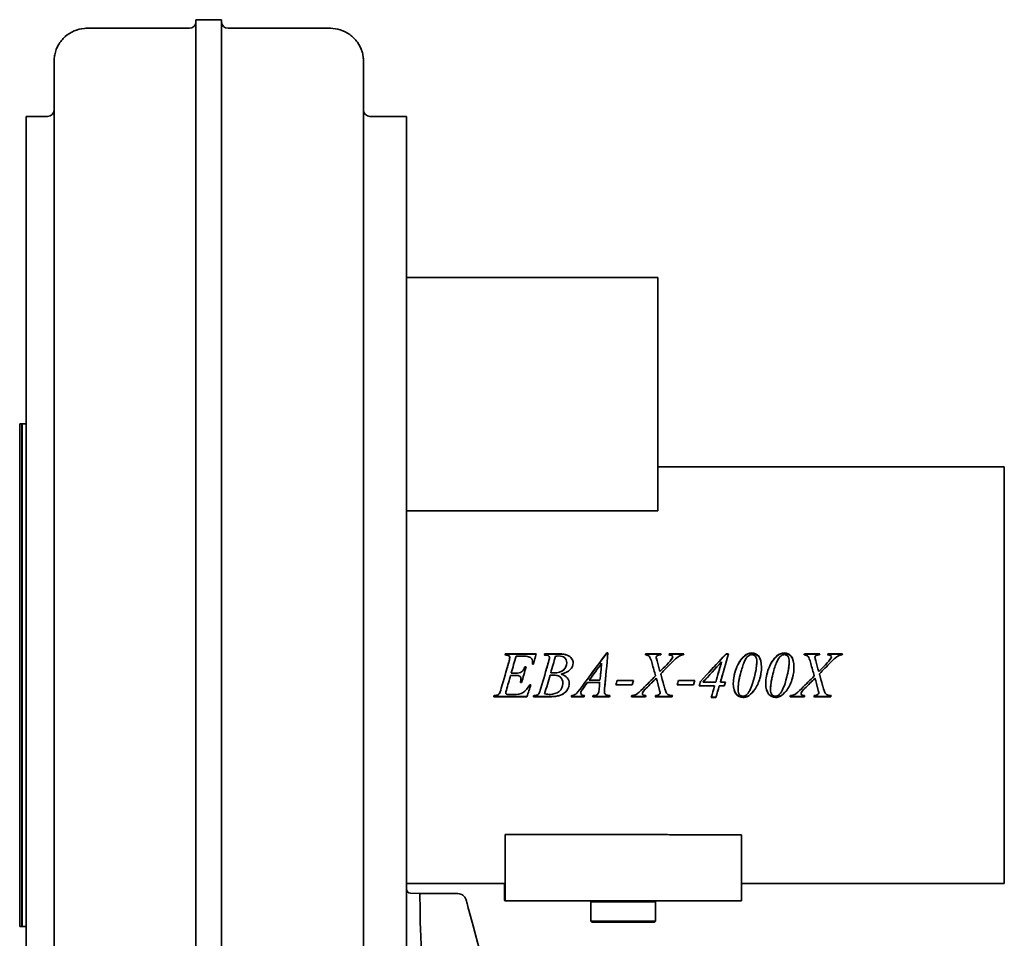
# Model space of a CAD drawing. Header units: millimetres. Extents: x 386 to 874, y 93 to 798.
# Tile 2 of 2: x 415 to 874, y 371 to 798. Entities that reach past the tile are written whole.
import ezdxf

# ---------------------------------------------------------------- set-up
doc = ezdxf.new("R2010")
doc.units = ezdxf.units.MM
doc.header["$LTSCALE"] = 3
doc.layers.add('Krawędzie widoczne(ISO)', color=7, linetype='Continuous', lineweight=35, true_color=0x262659)

msp = doc.modelspace()

# ---------------------------------------------------------------- linework, layer by layer
at = {"layer": 'Krawędzie widoczne(ISO)'}
for p, q in [((497.37, 718.84), (497.37, 797.97)), ((497.37, 797.97), (509.37, 797.97)), ((509.37, 718.84), (509.37, 797.97)), ((446.79, 793.97), (494.37, 793.97)), ((512.37, 793.97), (559.96, 793.97)), ((431.37, 774.95), (431.37, 778.59)), ((431.37, 764.76), (431.37, 774.95)), ((575.37, 774.95), (575.37, 778.59)), ((575.37, 774.95), (575.37, 764.76)), ((431.37, 731.22), (431.37, 764.76)), ((575.37, 731.22), (575.37, 764.76)), ((418.37, 233), (418.37, 753)), ((418.37, 753), (428.37, 753)), ((578.37, 753), (595.37, 753)), ((595.37, 753), (595.37, 233)), ((431.37, 703.45), (431.37, 731.22)), ((575.37, 731.22), (575.37, 703.45)), ((497.37, 493.56), (497.37, 718.84)), ((509.37, 493.56), (509.37, 718.84)), ((431.37, 703.45), (431.37, 491.95)), ((575.37, 703.45), (575.37, 491.95)), ((595.37, 678), (712.36, 678)), ((712.36, 569.5), (712.36, 678)), ((415.37, 610), (415.37, 376)), ((415.37, 610), (416.37, 610)), ((416.37, 610), (416.37, 376)), ((416.37, 609.9), (416.47, 610)), ((416.47, 610), (418.37, 610)), ((416.47, 610), (416.47, 376)), ((873.63, 589.9), (712.36, 589.9)), ((873.63, 396.1), (873.63, 589.9)), ((712.36, 569.5), (595.37, 569.5)), ((641.49, 502.39), (641.18, 502.39)), ((641.36, 502.93), (655.75, 502.93)), ((641.36, 502.83), (641.36, 502.93)), ((641.36, 502.83), (655.73, 502.83)), ((643.42, 501.12), (643.42, 501.2)), ((648.97, 501.85), (646.41, 501.85)), ((659.69, 502.93), (666.88, 502.93)), ((659.69, 502.83), (659.69, 502.93)), ((659.69, 502.83), (666.88, 502.83)), ((661.92, 501.12), (661.92, 501.2)), ((688.61, 503.38), (689.14, 503.38)), ((688.61, 503.28), (688.61, 503.38)), ((688.61, 503.28), (689.13, 503.28)), ((706.7, 502.93), (713.88, 502.93)), ((706.7, 502.83), (706.7, 502.93)), ((706.7, 502.83), (713.84, 502.83)), ((711.65, 501.22), (711.65, 501.3)), ((712, 499.59), (712, 499.66)), ((717.68, 502.83), (717.68, 502.93)), ((717.68, 502.93), (724.45, 502.93)), ((717.68, 502.83), (724.42, 502.83)), ((719.28, 501.46), (719.28, 501.54)), ((744.19, 502.93), (745.3, 502.93)), ((744.19, 502.83), (744.19, 502.93)), ((744.19, 502.83), (745.27, 502.83)), ((780.56, 502.93), (787.73, 502.93)), ((780.56, 502.83), (780.56, 502.93)), ((780.56, 502.83), (787.7, 502.83)), ((785.51, 501.22), (785.51, 501.3)), ((785.85, 499.59), (785.85, 499.66)), ((791.54, 502.83), (791.54, 502.93)), ((791.54, 502.93), (798.3, 502.93)), ((791.54, 502.83), (798.27, 502.83)), ((793.14, 501.46), (793.14, 501.54)), ((650.51, 496.83), (651.05, 496.83)), ((650.51, 496.79), (650.51, 496.83)), ((650.51, 496.79), (651.04, 496.79)), ((654.51, 498.14), (653.97, 498.14)), ((654.07, 499.2), (654.07, 499.26)), ((669.97, 498.68), (669.97, 498.74)), ((686.21, 498.47), (686.21, 498.53)), ((742.03, 499.07), (742.03, 499.13)), ((758.42, 499.33), (758.42, 499.39)), ((773.53, 499.33), (773.53, 499.39)), ((431.37, 491.95), (431.37, 259.67)), ((497.37, 245.47), (497.37, 493.56)), ((509.37, 245.47), (509.37, 493.56)), ((575.37, 491.95), (575.37, 259.67)), ((645.8, 492.91), (643.84, 492.91)), ((643.84, 492.91), (643.84, 492.91)), ((645.8, 492.91), (643.84, 492.91)), ((644.14, 493.96), (646.05, 493.96)), ((644.14, 493.95), (644.14, 493.96)), ((644.14, 493.95), (646.05, 493.95)), ((648.66, 491.17), (648.66, 491.15)), ((662.21, 492.98), (662.21, 492.98)), ((662.52, 494.08), (662.52, 494.09)), ((667.34, 493.53), (667.34, 493.53)), ((680.4, 490.63), (680.4, 490.61)), ((680.4, 490.61), (685.44, 490.61)), ((693.42, 490.48), (701.07, 490.48)), ((711.64, 491.59), (711.64, 491.57)), ((713.37, 494.71), (713.37, 494.73)), ((721.93, 490.48), (729.58, 490.48)), ((785.49, 491.59), (785.49, 491.57)), ((787.23, 494.71), (787.23, 494.73)), ((641.88, 486.06), (641.88, 485.99)), ((648.99, 489.58), (648.4, 489.58)), ((648.99, 489.61), (648.41, 489.61)), ((648.99, 489.61), (648.99, 489.58)), ((652.78, 488.5), (653.32, 488.5)), ((668.19, 489.23), (668.19, 489.19)), ((677.57, 486.84), (677.57, 486.77)), ((685.35, 489.57), (679.59, 489.57)), ((679.59, 489.57), (679.59, 489.53)), ((685.35, 489.53), (679.59, 489.53)), ((685.35, 489.57), (685.35, 489.53)), ((687.62, 486.84), (687.62, 486.77)), ((700.46, 488.52), (692.81, 488.52)), ((700.46, 488.56), (692.83, 488.56)), ((700.46, 488.56), (700.46, 488.52)), ((728.97, 488.52), (721.33, 488.52)), ((728.97, 488.56), (721.34, 488.56)), ((728.97, 488.56), (728.97, 488.52)), ((738.79, 487.96), (731.54, 487.96)), ((738.79, 488.02), (731.55, 488.02)), ((733.42, 489.83), (733.42, 489.79)), ((733.42, 489.79), (739.33, 489.79)), ((738.79, 488.02), (738.79, 487.96)), ((743.34, 488.02), (740.97, 488.02)), ((740.97, 488.02), (740.97, 487.96)), ((743.34, 487.96), (740.97, 487.96)), ((741.49, 489.83), (741.49, 489.79)), ((741.49, 489.79), (743.88, 489.79)), ((743.34, 488.02), (743.34, 487.96)), ((749.71, 486.27), (749.71, 486.2)), ((764.82, 486.27), (764.82, 486.2)), ((651.42, 482.96), (635.98, 482.96)), ((651.42, 483.07), (636.02, 483.07)), ((641.59, 484.81), (641.59, 484.72)), ((643.24, 483.95), (645.05, 483.95)), ((651.42, 483.07), (651.42, 482.96)), ((661.75, 482.96), (654.43, 482.96)), ((661.75, 483.07), (654.47, 483.07)), ((659.69, 484.35), (659.69, 484.26)), ((678.01, 482.96), (672.08, 482.96)), ((678.01, 483.07), (672.11, 483.07)), ((676.52, 484.76), (676.52, 484.67)), ((678.01, 483.07), (678.01, 482.96)), ((689.94, 482.96), (682.06, 482.96)), ((689.94, 483.07), (682.09, 483.07)), ((682.23, 483.5), (682.55, 483.5)), ((687.5, 485.32), (687.5, 485.24)), ((689.94, 483.07), (689.94, 482.96)), ((706.7, 482.96), (700.05, 482.96)), ((706.7, 483.07), (700.08, 483.07)), ((705.17, 484.56), (705.17, 484.48)), ((705.33, 485.06), (705.33, 484.98)), ((706.7, 483.07), (706.7, 482.96)), ((718.97, 482.96), (711.13, 482.96)), ((718.97, 483.07), (711.16, 483.07)), ((713.43, 484.81), (713.43, 484.72)), ((718.97, 483.07), (718.97, 482.96)), ((739.42, 482.62), (737.24, 482.62)), ((739.42, 482.73), (737.27, 482.73)), ((739.42, 482.73), (739.42, 482.62)), ((754.06, 483.16), (754.06, 483.06)), ((769.17, 483.16), (769.17, 483.06)), ((780.56, 482.96), (773.91, 482.96)), ((780.56, 483.07), (773.94, 483.07)), ((779.02, 484.56), (779.02, 484.48)), ((779.19, 485.06), (779.19, 484.98)), ((780.56, 483.07), (780.56, 482.96)), ((792.83, 482.96), (784.99, 482.96)), ((792.83, 483.07), (785.02, 483.07)), ((787.29, 484.81), (787.29, 484.72)), ((792.83, 483.07), (792.83, 482.96)), ((641.35, 392), (641.35, 418.93)), ((641.35, 417.28), (641.35, 392)), ((751.35, 418.72), (751.35, 392)), ((641.35, 396.1), (595.37, 396.1)), ((641.08, 396.1), (641.08, 392)), ((641.09, 396.1), (641.09, 392)), ((873.63, 396.1), (751.35, 396.1)), ((601.52, 391.36), (597.31, 391.51)), ((619.31, 391.36), (601.52, 391.36)), ((641.35, 390), (641.09, 390)), ((601.77, 385.49), (601.77, 378.23)), ((623.17, 388.4), (623.17, 388.4)), ((641.09, 388), (641.35, 388)), ((751.35, 388), (641.35, 388)), ((681.72, 388), (681.22, 387.5)), ((711.22, 387.5), (681.22, 387.5)), ((681.22, 378.5), (681.22, 387.5)), ((710.72, 388), (711.22, 387.5)), ((711.22, 378.5), (711.22, 387.5)), ((626.37, 376.44), (624.43, 383.71)), ((415.37, 376), (416.37, 376)), ((416.37, 376.1), (416.47, 376)), ((416.47, 376), (418.37, 376)), ((626.37, 376.44), (629.4, 365.13)), ((681.22, 378.5), (711.22, 378.5)), ((681.72, 378), (681.22, 378.5)), ((710.72, 378), (681.72, 378)), ((710.72, 378), (711.22, 378.5))]:
    msp.add_line(p, q, dxfattribs=at)
for centre, radius, start, end in [((494.37, 796.97), 3, 270, 0), ((512.37, 796.97), 3, 180, 270), ((428.37, 756), 3, 270, 0), ((578.37, 756), 3, 180, 270), ((597.37, 393.51), 2, 180, 268)]:
    msp.add_arc(centre, radius, start, end, dxfattribs=at)
for centre, major_axis, ratio, start_param, end_param in [((641.22, 493), (0, 96.9), 0.00219, 3.815489, 3.84219), ((641.09, 392), (0, -4), 0.00219, 4.712389, 6.283185), ((641.09, 392), (0, -2), 0.00219, 4.712389, 6.283185), ((641.35, 392), (0, -2), 0.00219, 0, 1.570796), ((641.35, 392), (0, -4), 0.00219, 0, 1.570796), ((751.35, 392), (0, -4), 0.00219, 0, 1.570796), ((1174.5, 364.09), (-572.72, 14.15), 0.024678, 0.00061, 0.001666)]:
    msp.add_ellipse(centre, major_axis=major_axis, ratio=ratio, start_param=start_param, end_param=end_param, dxfattribs=at)
for points, knots in [([(431.37, 778.59), (431.37, 778.59), (431.37, 778.59), (431.37, 778.59), (431.37, 778.59), (431.37, 778.6), (431.37, 778.6), (431.37, 778.6), (431.37, 778.6), (431.37, 778.6), (431.37, 778.6), (431.37, 778.6), (431.37, 778.6), (431.37, 778.6), (431.37, 778.6), (431.37, 778.61), (431.37, 778.61), (431.37, 778.62), (431.37, 778.63), (431.37, 778.66), (431.38, 778.69), (431.38, 778.79), (431.38, 778.86), (431.38, 779.17), (431.39, 779.39), (431.45, 780.3), (431.54, 780.98), (432.01, 783.27), (432.62, 784.85), (434.26, 787.71), (435.34, 789.02), (437.8, 791.18), (439.21, 792.08), (442.21, 793.37), (443.85, 793.77), (445.91, 793.95), (446.35, 793.97), (446.79, 793.97)], [0, 0, 0, 0, 0.0002, 0.0002, 0.000313, 0.000313, 0.00043, 0.00043, 0.000578, 0.000578, 0.0007, 0.0007, 0.000875, 0.000875, 0.001204, 0.001204, 0.002059, 0.002059, 0.004622, 0.004622, 0.012309, 0.012309, 0.03537, 0.03537, 0.104567, 0.104567, 0.312568, 0.312568, 0.814481, 0.814481, 1.31784, 1.31784, 1.815542, 1.815542, 2.324267, 2.324267, 2.461491, 2.461491, 2.461491, 2.461491]), ([(559.96, 793.97), (561.5, 793.97), (563.09, 793.73), (566.16, 792.77), (567.68, 792.01), (570.36, 790.06), (571.56, 788.86), (573.48, 786.16), (574.24, 784.63), (574.94, 782.32), (575.1, 781.6), (575.27, 780.49), (575.31, 780.11), (575.35, 779.55), (575.36, 779.36), (575.37, 779.07), (575.37, 778.98), (575.37, 778.83), (575.37, 778.79), (575.37, 778.71), (575.37, 778.69), (575.37, 778.65), (575.37, 778.64), (575.37, 778.63), (575.37, 778.62), (575.37, 778.61), (575.37, 778.61), (575.37, 778.6), (575.37, 778.6), (575.37, 778.6), (575.37, 778.6), (575.37, 778.6), (575.37, 778.6), (575.37, 778.6), (575.37, 778.6), (575.37, 778.6), (575.37, 778.6), (575.37, 778.59), (575.37, 778.59), (575.37, 778.59)], [0, 0, 0, 0, 0.484805, 0.484805, 0.993873, 0.993873, 1.498452, 1.498452, 2.004894, 2.004894, 2.230452, 2.230452, 2.34548, 2.34548, 2.403272, 2.403272, 2.432202, 2.432202, 2.446671, 2.446671, 2.453906, 2.453906, 2.457524, 2.457524, 2.459336, 2.459336, 2.460248, 2.460248, 2.460725, 2.460725, 2.460867, 2.460867, 2.460992, 2.460992, 2.461107, 2.461107, 2.461211, 2.461211, 2.461555, 2.461555, 2.461555, 2.461555]), ([(643.42, 501.2), (643.42, 501.57), (643.29, 501.86), (643.03, 502.07), (642.76, 502.29), (642.25, 502.39), (641.49, 502.39)], [0, 0, 0, 0, 1, 1, 1, 2, 2, 2, 2]), ([(661.92, 501.2), (661.92, 501.56), (661.78, 501.85), (661.51, 502.06), (661.23, 502.27), (660.72, 502.37), (659.95, 502.37)], [0, 0, 0, 0, 1, 1, 1, 2, 2, 2, 2]), ([(669.97, 498.74), (669.97, 499.75), (669.66, 500.54), (669.05, 501.11), (668.43, 501.67), (667.45, 501.95), (666.11, 501.95)], [0, 0, 0, 0, 1, 1, 1, 2, 2, 2, 2]), ([(666.88, 502.93), (668.09, 502.93), (669.17, 502.74), (670.12, 502.37), (671.07, 501.99), (671.77, 501.47), (672.24, 500.81), (672.71, 500.15), (672.94, 499.44), (672.94, 498.69)], [0, 0, 0, 0, 1, 1, 1, 2, 2, 2, 3, 3, 3, 3]), ([(666.88, 502.83), (668.09, 502.83), (669.17, 502.64), (670.12, 502.27), (671.07, 501.9), (671.77, 501.39), (672.24, 500.73), (672.7, 500.08), (672.94, 499.39), (672.94, 498.66)], [0, 0, 0, 0, 1, 1, 1, 2, 2, 2, 2.987577, 2.987577, 2.987577, 2.987577]), ([(709.71, 498.43), (709.22, 500.21), (708.79, 501.29), (708.43, 501.7), (708.08, 502.11), (707.45, 502.34), (706.56, 502.39)], [0, 0, 0, 0, 1, 1, 1, 2, 2, 2, 2]), ([(713.7, 502.39), (713.04, 502.39), (712.6, 502.35), (712.36, 502.27), (712.13, 502.19), (711.95, 502.06), (711.83, 501.89), (711.71, 501.71), (711.65, 501.52), (711.65, 501.3)], [0, 0, 0, 0, 1, 1, 1, 2, 2, 2, 3, 3, 3, 3]), ([(724.28, 502.39), (723.34, 502.25), (722.51, 501.96), (721.79, 501.53), (721.08, 501.09), (720.11, 500.22), (718.88, 498.91)], [0, 0, 0, 0, 1, 1, 1, 2, 2, 2, 2]), ([(756.18, 502.57), (755.61, 502.57), (755.04, 502.35), (754.45, 501.9), (753.86, 501.46), (753.25, 500.53), (752.63, 499.12), (752, 497.7), (751.4, 495.88), (750.82, 493.65)], [0, 0, 0, 0, 1, 1, 1, 2, 2, 2, 3, 3, 3, 3]), ([(756.15, 503.33), (757.41, 503.33), (758.47, 502.81), (759.33, 501.76), (760.19, 500.72), (760.62, 499.06), (760.62, 496.8)], [0, 0, 0, 0, 1, 1, 1, 2, 2, 2, 2]), ([(756.15, 503.23), (757.41, 503.23), (758.47, 502.71), (759.33, 501.67), (760.19, 500.64), (760.62, 499.01), (760.62, 496.78)], [0, 0, 0, 0, 1, 1, 1, 1.997099, 1.997099, 1.997099, 1.997099]), ([(758.42, 499.39), (758.42, 500.48), (758.19, 501.28), (757.75, 501.8), (757.3, 502.31), (756.78, 502.57), (756.18, 502.57)], [0, 0, 0, 0, 1, 1, 1, 2, 2, 2, 2]), ([(771.29, 502.57), (770.73, 502.57), (770.15, 502.35), (769.56, 501.9), (768.97, 501.46), (768.37, 500.53), (767.74, 499.12), (767.11, 497.7), (766.51, 495.88), (765.93, 493.65)], [0, 0, 0, 0, 1, 1, 1, 2, 2, 2, 3, 3, 3, 3]), ([(771.26, 503.33), (772.53, 503.33), (773.59, 502.81), (774.45, 501.76), (775.31, 500.72), (775.74, 499.06), (775.74, 496.8)], [0, 0, 0, 0, 1, 1, 1, 2, 2, 2, 2]), ([(771.26, 503.23), (772.53, 503.23), (773.59, 502.71), (774.45, 501.67), (775.31, 500.64), (775.74, 499.01), (775.74, 496.78)], [0, 0, 0, 0, 1, 1, 1, 1.997099, 1.997099, 1.997099, 1.997099]), ([(773.53, 499.39), (773.53, 500.48), (773.31, 501.28), (772.86, 501.8), (772.42, 502.31), (771.89, 502.57), (771.29, 502.57)], [0, 0, 0, 0, 1, 1, 1, 2, 2, 2, 2]), ([(783.57, 498.43), (783.08, 500.21), (782.65, 501.29), (782.29, 501.7), (781.93, 502.11), (781.31, 502.34), (780.41, 502.39)], [0, 0, 0, 0, 1, 1, 1, 2, 2, 2, 2]), ([(787.55, 502.39), (786.9, 502.39), (786.45, 502.35), (786.22, 502.27), (785.99, 502.19), (785.81, 502.06), (785.69, 501.89), (785.57, 501.71), (785.51, 501.52), (785.51, 501.3)], [0, 0, 0, 0, 1, 1, 1, 2, 2, 2, 3, 3, 3, 3]), ([(798.14, 502.39), (797.19, 502.25), (796.36, 501.96), (795.65, 501.53), (794.94, 501.09), (793.96, 500.22), (792.73, 498.91)], [0, 0, 0, 0, 1, 1, 1, 2, 2, 2, 2]), ([(646.05, 493.96), (647.39, 493.96), (648.36, 494.16), (648.96, 494.57), (649.56, 494.98), (650.07, 495.73), (650.51, 496.83)], [0, 0, 0, 0, 1, 1, 1, 2, 2, 2, 2]), ([(646.05, 493.95), (647.39, 493.95), (648.36, 494.15), (648.96, 494.55), (649.56, 494.96), (650.07, 495.71), (650.51, 496.79)], [0, 0, 0, 0, 1, 1, 1, 2, 2, 2, 2]), ([(663.91, 494.07), (665.96, 494.07), (667.48, 494.52), (668.48, 495.4), (669.47, 496.29), (669.97, 497.4), (669.97, 498.74)], [0, 0, 0, 0, 1, 1, 1, 2, 2, 2, 2]), ([(663.91, 494.06), (665.96, 494.06), (667.48, 494.5), (668.48, 495.38), (669.47, 496.26), (669.97, 497.36), (669.97, 498.68)], [0, 0, 0, 0, 1, 1, 1, 2, 2, 2, 2]), ([(672.94, 498.69), (672.94, 497.55), (672.51, 496.51), (671.63, 495.58), (670.75, 494.65), (669.32, 493.97), (667.34, 493.53)], [0, 0, 0, 0, 1, 1, 1, 2, 2, 2, 2]), ([(760.62, 496.8), (760.62, 494.85), (760.31, 492.86), (759.67, 490.84), (759.03, 488.81), (758.13, 487.06), (756.96, 485.58)], [0, 0, 0, 0, 1, 1, 1, 2, 2, 2, 2]), ([(775.74, 496.8), (775.74, 494.85), (775.42, 492.86), (774.78, 490.84), (774.15, 488.81), (773.24, 487.06), (772.08, 485.58)], [0, 0, 0, 0, 1, 1, 1, 2, 2, 2, 2]), ([(648.66, 491.17), (648.66, 491.59), (648.58, 491.92), (648.41, 492.17), (648.24, 492.42), (648.01, 492.6), (647.71, 492.73), (647.41, 492.85), (646.77, 492.91), (645.8, 492.91)], [0, 0, 0, 0, 1, 1, 1, 2, 2, 2, 3, 3, 3, 3]), ([(648.66, 491.15), (648.66, 491.57), (648.58, 491.91), (648.41, 492.16), (648.24, 492.41), (648.01, 492.6), (647.71, 492.72), (647.41, 492.85), (646.77, 492.91), (645.8, 492.91)], [0, 0, 0, 0, 1, 1, 1, 2, 2, 2, 3, 3, 3, 3]), ([(668.19, 489.19), (668.19, 490.4), (667.81, 491.34), (667.05, 492.02), (666.3, 492.7), (665.08, 493.04), (663.4, 493.04)], [0, 0, 0, 0, 1, 1, 1, 2, 2, 2, 2]), ([(668.19, 489.23), (668.19, 490.42), (667.81, 491.36), (667.05, 492.03), (666.45, 492.57), (665.55, 492.89), (664.35, 493)], [0, 0, 0, 0, 1, 1, 1, 1.799999, 1.799999, 1.799999, 1.799999]), ([(667.34, 493.53), (668.65, 493.08), (669.61, 492.47), (670.23, 491.73), (670.85, 490.98), (671.16, 490.16), (671.16, 489.27)], [0, 0, 0, 0, 1, 1, 1, 2, 2, 2, 2]), ([(760.23, 493), (760.08, 492.29), (759.9, 491.58), (759.67, 490.86), (759.03, 488.85), (758.13, 487.12), (756.96, 485.66)], [0.641397, 0.641397, 0.641397, 0.641397, 1, 1, 1, 2, 2, 2, 2]), ([(775.35, 493), (775.2, 492.29), (775.01, 491.58), (774.78, 490.86), (774.15, 488.85), (773.24, 487.12), (772.08, 485.66)], [0.641397, 0.641397, 0.641397, 0.641397, 1, 1, 1, 2, 2, 2, 2]), ([(645.05, 483.95), (646.97, 483.95), (648.51, 484.29), (649.67, 484.97), (650.83, 485.65), (651.87, 486.83), (652.78, 488.5)], [0, 0, 0, 0, 1, 1, 1, 2, 2, 2, 2]), ([(662.23, 484.05), (663.79, 484.05), (665.18, 484.51), (666.38, 485.44), (667.59, 486.36), (668.19, 487.61), (668.19, 489.19)], [0, 0, 0, 0, 1, 1, 1, 2, 2, 2, 2]), ([(671.16, 489.29), (671.16, 488.3), (670.9, 487.37), (670.4, 486.48), (669.88, 485.59), (669.23, 484.9), (668.43, 484.4), (667.63, 483.91), (666.66, 483.54), (665.53, 483.31)], [0.00713, 0.00713, 0.00713, 0.00713, 1, 1, 1, 2, 2, 2, 3, 3, 3, 3]), ([(671.16, 489.27), (671.16, 488.27), (670.91, 487.32), (670.4, 486.41), (669.88, 485.51), (669.23, 484.81), (668.43, 484.31), (667.63, 483.81), (666.66, 483.45), (665.53, 483.21)], [0, 0, 0, 0, 1, 1, 1, 2, 2, 2, 3, 3, 3, 3]), ([(672.24, 483.5), (672.97, 483.53), (673.61, 483.78), (674.17, 484.23), (674.73, 484.69), (675.55, 485.66), (676.65, 487.15)], [0, 0, 0, 0, 1, 1, 1, 2, 2, 2, 2]), ([(677.57, 486.84), (677.1, 486.22), (676.81, 485.78), (676.69, 485.51), (676.58, 485.25), (676.52, 484.99), (676.52, 484.76)], [0, 0, 0, 0, 1, 1, 1, 2, 2, 2, 2]), ([(677.57, 486.77), (677.1, 486.15), (676.81, 485.71), (676.69, 485.44), (676.58, 485.16), (676.52, 484.91), (676.52, 484.67)], [0, 0, 0, 0, 1, 1, 1, 2, 2, 2, 2]), ([(715.92, 485.89), (716.15, 485.2), (716.38, 484.71), (716.62, 484.43), (716.86, 484.14), (717.16, 483.93), (717.52, 483.78), (717.88, 483.62), (718.42, 483.53), (719.14, 483.5)], [0, 0, 0, 0, 1, 1, 1, 2, 2, 2, 3, 3, 3, 3]), ([(752.01, 482.73), (750.73, 482.73), (749.65, 483.25), (748.79, 484.28), (747.94, 485.31), (747.51, 486.95), (747.5, 489.19)], [0, 0, 0, 0, 1, 1, 1, 1.997073, 1.997073, 1.997073, 1.997073]), ([(752.01, 482.62), (750.73, 482.62), (749.65, 483.14), (748.79, 484.19), (747.93, 485.24), (747.5, 486.9), (747.5, 489.17)], [0, 0, 0, 0, 1, 1, 1, 2, 2, 2, 2]), ([(749.71, 486.2), (749.71, 485.18), (749.93, 484.42), (750.38, 483.91), (750.83, 483.41), (751.36, 483.16), (752, 483.16)], [0, 0, 0, 0, 1, 1, 1, 2, 2, 2, 2]), ([(767.13, 482.73), (765.84, 482.73), (764.77, 483.25), (763.91, 484.28), (763.05, 485.31), (762.62, 486.95), (762.62, 489.19)], [0, 0, 0, 0, 1, 1, 1, 1.997073, 1.997073, 1.997073, 1.997073]), ([(767.13, 482.62), (765.84, 482.62), (764.77, 483.14), (763.91, 484.19), (763.05, 485.24), (762.62, 486.9), (762.62, 489.17)], [0, 0, 0, 0, 1, 1, 1, 2, 2, 2, 2]), ([(764.82, 486.2), (764.82, 485.18), (765.05, 484.42), (765.49, 483.91), (765.94, 483.41), (766.48, 483.16), (767.11, 483.16)], [0, 0, 0, 0, 1, 1, 1, 2, 2, 2, 2]), ([(789.77, 485.89), (790, 485.2), (790.24, 484.71), (790.48, 484.43), (790.72, 484.14), (791.02, 483.93), (791.38, 483.78), (791.74, 483.62), (792.27, 483.53), (792.99, 483.5)], [0, 0, 0, 0, 1, 1, 1, 2, 2, 2, 3, 3, 3, 3]), ([(676.52, 484.67), (676.52, 484.36), (676.65, 484.09), (676.91, 483.87), (677.16, 483.64), (677.58, 483.52), (678.17, 483.5)], [0, 0, 0, 0, 1, 1, 1, 2, 2, 2, 2]), ([(687.72, 484.35), (687.9, 484.05), (688.15, 483.84), (688.48, 483.7), (688.8, 483.57), (689.34, 483.5), (690.1, 483.5)], [0, 0, 0, 0, 1, 1, 1, 2, 2, 2, 2]), ([(601.52, 391.36), (601.52, 391.36), (601.52, 391.27), (601.54, 390.9), (601.55, 390.57), (601.59, 389.66), (601.62, 389.07), (601.68, 387.67), (601.71, 386.85), (601.76, 385.8), (601.76, 385.65), (601.77, 385.5)], [7.220957, 7.220957, 7.220957, 7.220957, 7.535283, 7.535283, 7.912596, 7.912596, 8.289908, 8.289908, 8.66722, 8.66722, 8.72808, 8.72808, 8.72808, 8.72808]), ([(619.31, 391.36), (619.73, 391.36), (620.15, 391.29), (620.96, 391.03), (621.35, 390.83), (622.02, 390.32), (622.32, 390.02), (622.81, 389.32), (623.01, 388.93), (623.14, 388.49), (623.15, 388.48), (623.16, 388.45), (623.16, 388.44), (623.16, 388.42), (623.16, 388.42), (623.17, 388.41), (623.17, 388.41), (623.17, 388.4), (623.17, 388.4), (623.17, 388.4)], [0, 0, 0, 0, 0.1264387, 0.1264387, 0.2541, 0.2541, 0.3797163, 0.3797163, 0.5090886, 0.5090886, 0.5151509, 0.5151509, 0.5181827, 0.5181827, 0.5196988, 0.5196988, 0.5204571, 0.5204571, 0.5212174, 0.5212174, 0.5212174, 0.5212174]), ([(619.31, 391.36), (619.73, 391.36), (620.15, 391.29), (620.96, 391.03), (621.35, 390.83), (622.02, 390.32), (622.32, 390.02), (622.81, 389.32), (623.01, 388.93), (623.14, 388.49), (623.15, 388.48), (623.16, 388.45), (623.16, 388.44), (623.16, 388.42), (623.16, 388.42), (623.17, 388.41), (623.17, 388.41), (623.17, 388.4), (623.17, 388.4), (623.17, 388.4)], [0, 0, 0, 0, 0.1264279, 0.1264279, 0.2540774, 0.2540774, 0.3796904, 0.3796904, 0.509069, 0.509069, 0.5151402, 0.5151402, 0.5181765, 0.5181765, 0.5196948, 0.5196948, 0.5204543, 0.5204543, 0.5212159, 0.5212159, 0.5212159, 0.5212159]), ([(623.17, 388.39), (623.17, 388.39), (623.17, 388.39), (623.17, 388.39), (623.17, 388.39), (623.17, 388.39), (623.17, 388.39), (623.17, 388.39), (623.17, 388.39), (623.17, 388.39), (623.17, 388.39), (623.17, 388.39), (623.17, 388.39), (623.17, 388.39), (623.17, 388.39), (623.17, 388.39), (623.17, 388.39), (623.17, 388.39), (623.17, 388.39), (623.17, 388.39), (623.17, 388.39), (623.17, 388.39), (623.17, 388.39), (623.18, 388.36), (623.19, 388.32), (623.25, 388.08), (623.35, 387.72), (623.66, 386.57), (623.89, 385.7), (624.25, 384.36), (624.34, 384.04), (624.43, 383.71)], [0, 0, 0, 0, 0.000016, 0.000016, 0.000032, 0.000032, 0.000045, 0.000045, 0.000098, 0.000098, 0.00016, 0.00016, 0.000349, 0.000349, 0.000914, 0.000914, 0.002611, 0.002611, 0.007699, 0.007699, 0.022965, 0.022965, 0.068768, 0.068768, 0.206298, 0.206298, 0.622305, 0.622305, 1.118291, 1.118291, 1.260519, 1.260519, 1.260519, 1.260519]), ([(601.77, 378.22), (601.81, 377.33), (601.85, 376.32), (601.94, 374.14), (602, 372.95), (602.1, 370.49), (602.16, 369.2), (602.27, 366.63), (602.32, 365.34), (602.37, 364.09)], [6.033984, 6.033984, 6.033984, 6.033984, 6.411162, 6.411162, 6.788341, 6.788341, 7.16552, 7.16552, 7.53971, 7.53971, 7.53971, 7.53971])]:
    msp.add_open_spline(points, degree=3, knots=knots, dxfattribs=at)
for points in [[(446.79, 793.97), (446.79, 793.97), (446.79, 793.97), (446.79, 793.97)], [(559.96, 793.97), (559.96, 793.97), (559.96, 793.97), (559.96, 793.97)], [(641.18, 502.39), (641.24, 502.57), (641.3, 502.75), (641.36, 502.93)], [(641.21, 502.39), (641.26, 502.54), (641.31, 502.68), (641.36, 502.83)], [(642.99, 498.99), (643.28, 499.95), (643.42, 500.69), (643.42, 501.2)], [(642.99, 498.93), (643.28, 499.88), (643.42, 500.61), (643.42, 501.12)], [(646.41, 501.85), (645.65, 499.23), (644.89, 496.59), (644.14, 493.96)], [(652.23, 501.59), (651.76, 501.77), (650.67, 501.85), (648.97, 501.85)], [(653.7, 500.57), (653.36, 501.01), (652.87, 501.36), (652.23, 501.59)], [(654.07, 499.26), (654.07, 499.79), (653.95, 500.22), (653.7, 500.57)], [(655.75, 502.93), (655.34, 501.33), (654.93, 499.74), (654.51, 498.14)], [(659.5, 502.39), (659.56, 502.57), (659.63, 502.75), (659.69, 502.93)], [(659.95, 502.37), (659.79, 502.37), (659.64, 502.38), (659.5, 502.39)], [(659.53, 502.39), (659.59, 502.53), (659.64, 502.68), (659.69, 502.83)], [(661.46, 499.05), (661.76, 500.07), (661.92, 500.79), (661.92, 501.2)], [(661.46, 498.99), (661.76, 500), (661.92, 500.71), (661.92, 501.12)], [(664.74, 501.77), (664, 499.22), (663.26, 496.65), (662.52, 494.09)], [(666.11, 501.95), (665.75, 501.95), (665.3, 501.89), (664.74, 501.77)], [(676.65, 487.15), (680.64, 492.56), (684.63, 497.99), (688.61, 503.38)], [(680.96, 493), (683.51, 496.43), (686.06, 499.86), (688.61, 503.28)], [(689.14, 503.38), (688.63, 497.87), (688.12, 492.31), (687.62, 486.77)], [(706.56, 502.39), (706.6, 502.57), (706.65, 502.75), (706.7, 502.93)], [(706.58, 502.39), (706.62, 502.53), (706.66, 502.68), (706.7, 502.83)], [(711.65, 501.3), (711.65, 501.06), (711.77, 500.51), (712, 499.66)], [(711.65, 501.22), (711.65, 500.98), (711.77, 500.44), (712, 499.59)], [(712, 499.66), (712.45, 498.01), (712.91, 496.37), (713.37, 494.73)], [(712, 499.59), (712.45, 497.96), (712.91, 496.34), (713.37, 494.71)], [(713.88, 502.93), (713.82, 502.75), (713.76, 502.57), (713.7, 502.39)], [(716.49, 497.86), (717.72, 499.09), (718.57, 500.08), (719.04, 500.84)], [(716.49, 497.81), (717.72, 499.03), (718.57, 500.01), (719.04, 500.76)], [(717.52, 502.39), (717.57, 502.57), (717.63, 502.75), (717.68, 502.93)], [(719.01, 502.08), (718.75, 502.26), (718.25, 502.36), (717.52, 502.39)], [(717.55, 502.39), (717.59, 502.53), (717.64, 502.68), (717.68, 502.83)], [(719.28, 501.54), (719.28, 501.77), (719.19, 501.95), (719.01, 502.08)], [(719.04, 500.84), (719.2, 501.11), (719.28, 501.34), (719.28, 501.54)], [(719.04, 500.76), (719.2, 501.02), (719.28, 501.25), (719.28, 501.46)], [(724.45, 502.93), (724.39, 502.75), (724.34, 502.57), (724.28, 502.39)], [(732.16, 490.04), (736.17, 494.34), (740.18, 498.65), (744.19, 502.93)], [(734.92, 493), (738.01, 496.28), (741.1, 499.56), (744.19, 502.83)], [(745.3, 502.93), (744.03, 498.57), (742.76, 494.17), (741.49, 489.79)], [(748.79, 495.95), (749.82, 498.61), (751.11, 500.62), (752.68, 501.98)], [(748.79, 495.92), (749.82, 498.55), (751.11, 500.54), (752.68, 501.89)], [(752.68, 501.98), (753.72, 502.88), (754.87, 503.33), (756.15, 503.33)], [(752.68, 501.89), (753.72, 502.78), (754.87, 503.23), (756.15, 503.23)], [(763.91, 495.95), (764.93, 498.61), (766.23, 500.62), (767.8, 501.98)], [(763.91, 495.92), (764.93, 498.55), (766.23, 500.54), (767.8, 501.89)], [(767.8, 501.98), (768.83, 502.88), (769.99, 503.33), (771.26, 503.33)], [(767.8, 501.89), (768.83, 502.78), (769.99, 503.23), (771.26, 503.23)], [(780.41, 502.39), (780.46, 502.57), (780.51, 502.75), (780.56, 502.93)], [(780.44, 502.39), (780.48, 502.53), (780.52, 502.68), (780.56, 502.83)], [(785.51, 501.3), (785.51, 501.06), (785.62, 500.51), (785.85, 499.66)], [(785.51, 501.22), (785.51, 500.98), (785.62, 500.44), (785.85, 499.59)], [(785.85, 499.66), (786.31, 498.01), (786.77, 496.37), (787.23, 494.73)], [(785.85, 499.59), (786.31, 497.96), (786.77, 496.34), (787.23, 494.71)], [(787.73, 502.93), (787.67, 502.75), (787.61, 502.57), (787.55, 502.39)], [(790.35, 497.86), (791.58, 499.09), (792.43, 500.08), (792.9, 500.84)], [(790.35, 497.81), (791.58, 499.03), (792.43, 500.01), (792.9, 500.76)], [(791.38, 502.39), (791.43, 502.57), (791.48, 502.75), (791.54, 502.93)], [(792.86, 502.08), (792.6, 502.26), (792.11, 502.36), (791.38, 502.39)], [(791.41, 502.39), (791.45, 502.53), (791.49, 502.68), (791.54, 502.83)], [(793.14, 501.54), (793.14, 501.77), (793.05, 501.95), (792.86, 502.08)], [(792.9, 500.84), (793.06, 501.11), (793.14, 501.34), (793.14, 501.54)], [(792.9, 500.76), (793.06, 501.02), (793.14, 501.25), (793.14, 501.46)], [(798.3, 502.93), (798.25, 502.75), (798.19, 502.57), (798.14, 502.39)], [(639.53, 486.92), (640.68, 490.94), (641.84, 494.97), (642.99, 498.99)], [(641.28, 493), (641.85, 494.98), (642.42, 496.95), (642.99, 498.93)], [(651.05, 496.83), (650.36, 494.42), (649.68, 492), (648.99, 489.58)], [(653.97, 498.14), (654.04, 498.58), (654.07, 498.96), (654.07, 499.26)], [(653.98, 498.14), (654.04, 498.56), (654.07, 498.91), (654.07, 499.2)], [(657.96, 486.95), (659.13, 490.98), (660.29, 495.02), (661.46, 499.05)], [(659.71, 493), (660.29, 495), (660.87, 497), (661.46, 498.99)], [(686.21, 498.53), (684.27, 495.89), (682.33, 493.25), (680.4, 490.61)], [(685.44, 490.61), (685.7, 493.25), (685.96, 495.89), (686.21, 498.53)], [(685.68, 493), (685.86, 494.83), (686.03, 496.65), (686.21, 498.47)], [(711.31, 492.67), (710.78, 494.59), (710.24, 496.51), (709.71, 498.43)], [(713.37, 494.73), (714.41, 495.77), (715.45, 496.82), (716.49, 497.86)], [(713.37, 494.71), (714.41, 495.74), (715.45, 496.78), (716.49, 497.81)], [(718.88, 498.91), (717.15, 497.15), (715.43, 495.4), (713.71, 493.65)], [(742.03, 499.13), (739.16, 496.02), (736.29, 492.91), (733.42, 489.79)], [(739.33, 489.79), (740.23, 492.91), (741.13, 496.02), (742.03, 499.13)], [(740.26, 493), (740.85, 495.03), (741.44, 497.05), (742.03, 499.07)], [(747.5, 489.17), (747.5, 491.42), (747.93, 493.69), (748.79, 495.95)], [(747.92, 493), (748.13, 493.97), (748.42, 494.95), (748.79, 495.92)], [(756.44, 489.17), (757.76, 493.36), (758.42, 496.77), (758.42, 499.39)], [(757.52, 493), (758.12, 495.47), (758.42, 497.58), (758.42, 499.33)], [(762.62, 489.17), (762.62, 491.42), (763.05, 493.69), (763.91, 495.95)], [(763.03, 493), (763.24, 493.97), (763.53, 494.95), (763.91, 495.92)], [(771.56, 489.17), (772.87, 493.36), (773.53, 496.77), (773.53, 499.39)], [(772.63, 493), (773.23, 495.47), (773.53, 497.58), (773.53, 499.33)], [(785.17, 492.67), (784.63, 494.59), (784.1, 496.51), (783.57, 498.43)], [(787.23, 494.73), (788.27, 495.77), (789.31, 496.82), (790.35, 497.86)], [(787.23, 494.71), (788.27, 495.74), (789.31, 496.78), (790.35, 497.81)], [(792.73, 498.91), (791.01, 497.15), (789.29, 495.4), (787.57, 493.65)], [(643.84, 492.91), (643.19, 490.63), (642.54, 488.34), (641.88, 486.06)], [(643.84, 492.91), (643.19, 490.6), (642.54, 488.29), (641.88, 485.99)], [(648.4, 489.58), (648.58, 490.19), (648.66, 490.71), (648.66, 491.15)], [(649.96, 493), (649.64, 491.87), (649.31, 490.74), (648.99, 489.61)], [(662.21, 492.98), (661.37, 490.1), (660.53, 487.22), (659.69, 484.35)], [(662.21, 492.98), (661.37, 490.07), (660.53, 487.16), (659.69, 484.26)], [(663.4, 493.04), (663.08, 493.04), (662.68, 493.02), (662.21, 492.98)], [(662.49, 493), (662.4, 492.99), (662.31, 492.99), (662.21, 492.98)], [(662.52, 494.09), (663.16, 494.08), (663.63, 494.07), (663.91, 494.07)], [(662.52, 494.08), (663.16, 494.07), (663.63, 494.06), (663.91, 494.06)], [(667.34, 493.53), (667.8, 493.37), (668.21, 493.19), (668.58, 493)], [(682.15, 493), (681.57, 492.21), (680.98, 491.42), (680.4, 490.63)], [(688.19, 493), (688, 490.95), (687.81, 488.89), (687.62, 486.84)], [(692.81, 488.52), (693.02, 489.17), (693.22, 489.82), (693.42, 490.48)], [(701.06, 490.48), (700.86, 489.84), (700.66, 489.2), (700.46, 488.56)], [(701.07, 490.48), (700.86, 489.82), (700.66, 489.17), (700.46, 488.52)], [(705.49, 486.82), (707.43, 488.77), (709.37, 490.72), (711.31, 492.67)], [(711.64, 491.59), (710.08, 490.02), (708.52, 488.45), (706.96, 486.89)], [(711.64, 491.57), (710.08, 489.99), (708.52, 488.4), (706.96, 486.82)], [(711.31, 492.67), (711.28, 492.78), (711.25, 492.89), (711.22, 493)], [(713.04, 486.59), (712.57, 488.26), (712.11, 489.92), (711.64, 491.59)], [(713.04, 486.53), (712.57, 488.21), (712.11, 489.89), (711.64, 491.57)], [(713.71, 493.65), (714.19, 491.85), (714.67, 490.05), (715.15, 488.26)], [(713.71, 493.64), (713.77, 493.43), (713.83, 493.22), (713.88, 493)], [(721.33, 488.52), (721.53, 489.17), (721.73, 489.82), (721.93, 490.48)], [(729.57, 490.48), (729.37, 489.84), (729.17, 489.2), (728.97, 488.56)], [(729.58, 490.48), (729.38, 489.82), (729.18, 489.17), (728.97, 488.52)], [(736.38, 493), (735.39, 491.94), (734.4, 490.88), (733.42, 489.83)], [(742.42, 493), (742.11, 491.94), (741.8, 490.88), (741.49, 489.83)], [(750.82, 493.65), (750.08, 490.73), (749.71, 488.25), (749.71, 486.2)], [(750.66, 493), (750.03, 490.39), (749.71, 488.14), (749.71, 486.27)], [(765.93, 493.65), (765.19, 490.73), (764.82, 488.25), (764.82, 486.2)], [(765.78, 493), (765.14, 490.39), (764.82, 488.14), (764.82, 486.27)], [(779.35, 486.82), (781.29, 488.77), (783.23, 490.72), (785.17, 492.67)], [(785.49, 491.59), (783.94, 490.02), (782.38, 488.45), (780.82, 486.89)], [(785.49, 491.57), (783.94, 489.99), (782.38, 488.4), (780.82, 486.82)], [(785.17, 492.67), (785.14, 492.78), (785.1, 492.89), (785.07, 493)], [(786.9, 486.59), (786.43, 488.26), (785.96, 489.92), (785.49, 491.59)], [(786.9, 486.53), (786.43, 488.21), (785.96, 489.89), (785.49, 491.57)], [(787.57, 493.65), (788.05, 491.85), (788.53, 490.05), (789.01, 488.26)], [(787.57, 493.64), (787.63, 493.43), (787.68, 493.22), (787.74, 493)], [(638.58, 484.38), (638.85, 484.78), (639.17, 485.63), (639.53, 486.92)], [(641.88, 486.06), (641.69, 485.51), (641.59, 485.1), (641.59, 484.81)], [(641.88, 485.99), (641.69, 485.44), (641.59, 485.01), (641.59, 484.72)], [(653.3, 488.5), (652.68, 486.69), (652.05, 484.87), (651.42, 483.07)], [(653.32, 488.5), (652.69, 486.65), (652.06, 484.8), (651.42, 482.96)], [(657.03, 484.38), (657.26, 484.76), (657.57, 485.61), (657.96, 486.95)], [(679.59, 489.57), (678.92, 488.66), (678.24, 487.75), (677.57, 486.84)], [(679.59, 489.53), (678.92, 488.61), (678.24, 487.69), (677.57, 486.77)], [(684.79, 484.83), (684.9, 485.14), (685, 485.85), (685.1, 486.98)], [(685.1, 486.98), (685.18, 487.83), (685.26, 488.68), (685.35, 489.53)], [(687.62, 486.84), (687.54, 486.06), (687.5, 485.56), (687.5, 485.32)], [(687.62, 486.77), (687.54, 485.99), (687.5, 485.48), (687.5, 485.24)], [(702.27, 484.07), (703.05, 484.54), (704.12, 485.45), (705.49, 486.82)], [(706.96, 486.89), (706.05, 485.96), (705.5, 485.35), (705.33, 485.06)], [(706.96, 486.82), (706.05, 485.89), (705.5, 485.27), (705.33, 484.98)], [(713.43, 484.81), (713.43, 485.07), (713.3, 485.67), (713.04, 486.59)], [(713.43, 484.72), (713.43, 484.99), (713.3, 485.59), (713.04, 486.53)], [(715.15, 488.26), (715.29, 487.75), (715.55, 486.96), (715.92, 485.89)], [(731.54, 487.96), (731.75, 488.65), (731.95, 489.35), (732.16, 490.04)], [(737.24, 482.62), (737.76, 484.4), (738.28, 486.18), (738.79, 487.96)], [(740.97, 488.02), (740.45, 486.25), (739.93, 484.49), (739.42, 482.73)], [(740.97, 487.96), (740.45, 486.18), (739.93, 484.4), (739.42, 482.62)], [(743.87, 489.79), (743.69, 489.2), (743.51, 488.61), (743.34, 488.02)], [(743.88, 489.79), (743.7, 489.18), (743.52, 488.57), (743.34, 487.96)], [(753.53, 483.74), (754.67, 484.81), (755.64, 486.61), (756.44, 489.17)], [(768.65, 483.74), (769.78, 484.81), (770.75, 486.61), (771.56, 489.17)], [(776.13, 484.07), (776.9, 484.54), (777.98, 485.45), (779.35, 486.82)], [(780.82, 486.89), (779.91, 485.96), (779.36, 485.35), (779.19, 485.06)], [(780.82, 486.82), (779.91, 485.89), (779.36, 485.27), (779.19, 484.98)], [(787.29, 484.81), (787.29, 485.07), (787.16, 485.67), (786.9, 486.59)], [(787.29, 484.72), (787.29, 484.99), (787.16, 485.59), (786.9, 486.53)], [(789.01, 488.26), (789.15, 487.75), (789.4, 486.96), (789.77, 485.89)], [(635.98, 482.96), (636.05, 483.14), (636.11, 483.32), (636.18, 483.5)], [(636.18, 483.5), (636.94, 483.52), (637.46, 483.59), (637.73, 483.71)], [(637.73, 483.71), (638.12, 483.88), (638.41, 484.11), (638.58, 484.38)], [(641.59, 484.72), (641.59, 484.5), (641.71, 484.31), (641.96, 484.13)], [(641.96, 484.13), (642.14, 484.01), (642.56, 483.95), (643.24, 483.95)], [(654.43, 482.96), (654.49, 483.14), (654.55, 483.32), (654.61, 483.5)], [(654.61, 483.5), (655.38, 483.52), (655.91, 483.6), (656.18, 483.73)], [(656.18, 483.73), (656.57, 483.89), (656.86, 484.11), (657.03, 484.38)], [(659.69, 484.26), (660.77, 484.12), (661.62, 484.05), (662.23, 484.05)], [(665.53, 483.31), (664.72, 483.15), (663.46, 483.07), (661.75, 483.07)], [(665.53, 483.21), (664.72, 483.04), (663.46, 482.96), (661.75, 482.96)], [(672.08, 482.96), (672.13, 483.14), (672.19, 483.32), (672.24, 483.5)], [(678.14, 483.5), (678.1, 483.36), (678.05, 483.21), (678.01, 483.07)], [(678.17, 483.5), (678.12, 483.32), (678.06, 483.14), (678.01, 482.96)], [(682.06, 482.96), (682.12, 483.14), (682.17, 483.32), (682.23, 483.5)], [(682.55, 483.5), (683.19, 483.5), (683.72, 483.63), (684.12, 483.91)], [(684.12, 483.91), (684.4, 484.1), (684.63, 484.41), (684.79, 484.83)], [(687.5, 485.24), (687.5, 484.85), (687.57, 484.55), (687.72, 484.35)], [(690.07, 483.5), (690.03, 483.36), (689.98, 483.21), (689.94, 483.07)], [(690.1, 483.5), (690.05, 483.32), (689.99, 483.14), (689.94, 482.96)], [(700.05, 482.96), (700.11, 483.14), (700.16, 483.32), (700.22, 483.5)], [(700.22, 483.5), (701.05, 483.58), (701.74, 483.77), (702.27, 484.07)], [(705.33, 485.06), (705.22, 484.89), (705.17, 484.72), (705.17, 484.56)], [(705.33, 484.98), (705.22, 484.81), (705.17, 484.64), (705.17, 484.48)], [(705.17, 484.48), (705.17, 484.18), (705.31, 483.94), (705.61, 483.74)], [(705.61, 483.74), (705.74, 483.67), (706.15, 483.59), (706.85, 483.5)], [(706.82, 483.5), (706.78, 483.36), (706.74, 483.21), (706.7, 483.07)], [(706.85, 483.5), (706.8, 483.32), (706.75, 483.14), (706.7, 482.96)], [(711.13, 482.96), (711.19, 483.14), (711.24, 483.32), (711.29, 483.5)], [(711.29, 483.5), (712.1, 483.53), (712.68, 483.68), (713.04, 483.95)], [(713.04, 483.95), (713.3, 484.15), (713.43, 484.4), (713.43, 484.72)], [(719.11, 483.5), (719.06, 483.36), (719.02, 483.21), (718.97, 483.07)], [(719.14, 483.5), (719.08, 483.32), (719.03, 483.14), (718.97, 482.96)], [(752, 483.16), (752.6, 483.16), (753.11, 483.35), (753.53, 483.74)], [(754.06, 483.16), (753.47, 482.87), (752.79, 482.73), (752.01, 482.73)], [(754.06, 483.06), (753.47, 482.77), (752.79, 482.62), (752.01, 482.62)], [(756.96, 485.66), (756.04, 484.51), (755.07, 483.68), (754.06, 483.16)], [(756.96, 485.58), (756.04, 484.42), (755.07, 483.58), (754.06, 483.06)], [(767.11, 483.16), (767.71, 483.16), (768.22, 483.35), (768.65, 483.74)], [(769.17, 483.16), (768.58, 482.87), (767.9, 482.73), (767.13, 482.73)], [(769.17, 483.06), (768.58, 482.77), (767.9, 482.62), (767.13, 482.62)], [(772.08, 485.66), (771.15, 484.51), (770.18, 483.68), (769.17, 483.16)], [(772.08, 485.58), (771.15, 484.42), (770.18, 483.58), (769.17, 483.06)], [(773.91, 482.96), (773.96, 483.14), (774.02, 483.32), (774.07, 483.5)], [(774.07, 483.5), (774.91, 483.58), (775.6, 483.77), (776.13, 484.07)], [(779.19, 485.06), (779.08, 484.89), (779.02, 484.72), (779.02, 484.56)], [(779.19, 484.98), (779.08, 484.81), (779.02, 484.64), (779.02, 484.48)], [(779.02, 484.48), (779.02, 484.18), (779.17, 483.94), (779.46, 483.74)], [(779.46, 483.74), (779.59, 483.67), (780.01, 483.59), (780.71, 483.5)], [(780.68, 483.5), (780.64, 483.36), (780.6, 483.21), (780.56, 483.07)], [(780.71, 483.5), (780.66, 483.32), (780.61, 483.14), (780.56, 482.96)], [(784.99, 482.96), (785.04, 483.14), (785.1, 483.32), (785.15, 483.5)], [(785.15, 483.5), (785.96, 483.53), (786.54, 483.68), (786.9, 483.95)], [(786.9, 483.95), (787.16, 484.15), (787.29, 484.4), (787.29, 484.72)], [(792.96, 483.5), (792.92, 483.36), (792.87, 483.21), (792.83, 483.07)], [(792.99, 483.5), (792.94, 483.32), (792.88, 483.14), (792.83, 482.96)]]:
    msp.add_open_spline(points, degree=3, dxfattribs=at)
for points, weights in [([(751.35, 418.72), (696.28, 418.82), (641.35, 418.93)], [1, 0.99999868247, 1]), ([(601.77, 385.5), (601.77, 385.5), (601.77, 385.49)], [1.00165254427, 1.00165282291, 1.00165282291])]:
    msp.add_rational_spline(points, weights, degree=2, dxfattribs=at)

doc.saveas('drawing.dxf')
